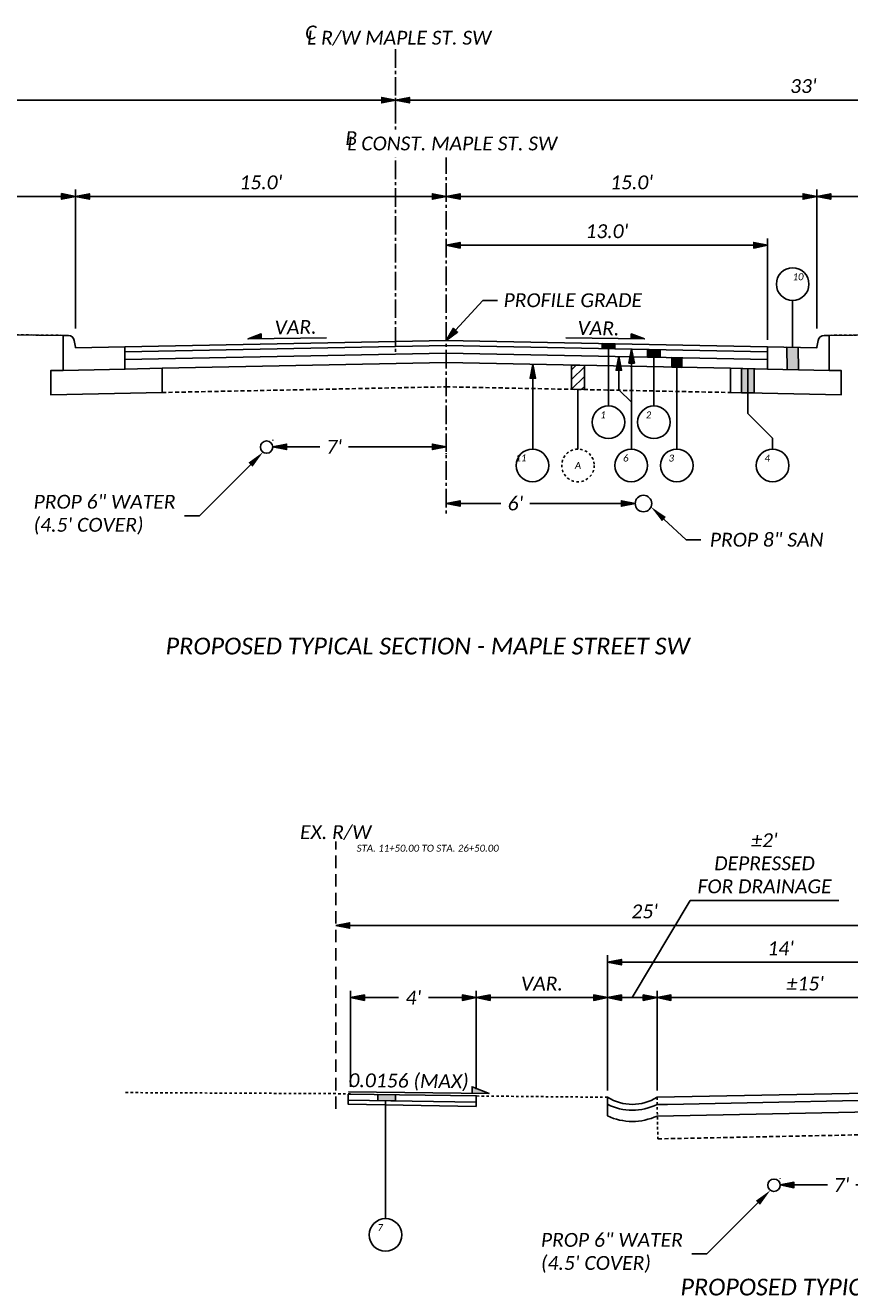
# Model space of a CAD drawing. Header units: feet. Extents: x 2612 to 2782, y -4733 to -4576.
# Tile 3 of 8: x 2718 to 2752, y -4731 to -4680. Entities that reach past the tile are written whole.
import ezdxf
from ezdxf import colors
from ezdxf.entities.mleader import LeaderData, LeaderLine
from ezdxf.math import Vec2, Vec3

# ---------------------------------------------------------------- set-up
doc = ezdxf.new("R2010")
doc.units = ezdxf.units.FT
doc.header["$MEASUREMENT"] = 0
for name, pattern in [('2', [0.1, 0.06, -0.04]), ('CENTER2', [1.125, 0.75, -0.125, 0.125, -0.125]), ('CL', [2, 0.3, -0.15, 1.4, -0.15]), ('DASHED', [0.75, 0.5, -0.25]), ('OhDOT_USTN2', [0.11, 0.069, -0.041]), ('OhDOT_USTN3', [0.22, 0.165, -0.055]), ('rowex', [0]), ('water', [0])]:
    doc.linetypes.add(name, pattern=pattern)
for name, color, linetype in [('GE_X_CL', 7, 'CL'), ('PF_P_Grade_Line', 7, 'Continuous'), ('PF_X_Ground_Line', 3, 'OhDOT_USTN2'), ('PV_P_Curb', 120, 'Continuous'), ('PV_P_EOP', 7, 'Continuous'), ('PV_P_Walk', 231, 'Continuous'), ('PV_X_EOP', 7, 'OhDOT_USTN3'), ('RW_X_Fee_RW', 6, 'rowex'), ('SH_Text', 7, 'Continuous'), ('SH_TextH', 4, 'Continuous'), ('SH_TextM', 7, 'Continuous'), ('UT_P_Sanitary_Cells', 95, 'Continuous'), ('UT_P_Water', 133, 'water'), ('XS_P_Annotation', 7, 'Continuous')]:
    doc.layers.add(name, color=color, linetype=linetype)
doc.styles.add('Slanted-Normal', font='calibrii.ttf', dxfattribs={"height": 0.14})
doc.styles.add('Slanted-Normal LS 0.50', font='calibrii.ttf', dxfattribs={"height": 0.14})
doc.styles.add('Slanted-Sub Title', font='calibrii.ttf', dxfattribs={"height": 0.17})
doc.styles.add('Straight Normal (0.125) Font 30', font='calibri.ttf', dxfattribs={"height": 0.125})
doc.dimstyles.new('Dec-1  Slanted', dxfattribs={"dimtxt": 0.14, "dimasz": 0.14, "dimexe": 0.07, "dimexo": 0.07, "dimgap": 0.07, "dimtad": 1, "dimdec": 1, "dimzin": 3, "dimdsep": 46, "dimtxsty": 'Slanted-Normal', "dimblk": 'Dim1', "dimcen": 0, "dimclrd": 95, "dimclre": 95, "dimclrt": 7, "dimaunit": 1, "dimadec": 3, "dimazin": 3, "dimtfac": 1, "dimtdec": 1, "dimtix": 1, "dimtofl": 0, "dimtmove": 1, "dimatfit": 3, "dimldrblk": 'Dim1', "dimfxl": 1, "dimtolj": 1, "dimtzin": 0, "dimlwd": -1, "dimlwe": -1, "dimarcsym": 0})

# ---------------------------------------------------------------- blocks, each defined once
blk = doc.blocks.new('Dim1')
h = blk.add_hatch(color=4)
h.dxf.hatch_style = 1
h.paths.add_polyline_path([(0, 0), (-1, -0.2), (-1, 0.2)])
at = {"color": 4}
blk.add_lwpolyline([(0, 0), (-1, -0.2), (-1, 0.2), (0, 0)], dxfattribs=at)
blk = doc.blocks.new('*D968')
at = {"layer": 'Defpoints', "color": 0, "transparency": 16777216}
for p in [(2733.426, -4682.891), (2766.426, -4683.259), (2766.426, -4683.846)]:
    blk.add_point(p, dxfattribs=at)
at = {"layer": 'SH_TextM', "color": 95, "linetype": 'Continuous', "transparency": 16777216}
for p, q in [((2766.426, -4683.566), (2766.426, -4682.979)), ((2733.426, -4683.171), (2733.426, -4683.539)), ((2733.986, -4683.259), (2765.866, -4683.259))]:
    blk.add_line(p, q, dxfattribs=at)
at = {"layer": 'SH_TextM', "color": 95, "transparency": 16777216, "xscale": 0.56, "yscale": 0.56, "zscale": 0.56, "rotation": 180}
blk.add_blockref('Dim1', (2733.426, -4683.259), dxfattribs=at)
at = {"layer": 'SH_TextM', "color": 95, "transparency": 16777216, "xscale": 0.56, "yscale": 0.56, "zscale": 0.56}
blk.add_blockref('Dim1', (2766.426, -4683.259), dxfattribs=at)
at = {"layer": 'SH_TextM', "color": 7, "transparency": 16777216, "insert": (2749.926, -4682.692), "char_height": 0.56, "attachment_point": 5, "style": 'Slanted-Normal'}
blk.add_mtext("\\A1;33'", dxfattribs=at)
blk = doc.blocks.new('*D969')
at = {"layer": 'Defpoints', "color": 0, "transparency": 16777216}
for p in [(2700.426, -4683.259), (2733.426, -4683.259), (2700.426, -4683.729)]:
    blk.add_point(p, dxfattribs=at)
at = {"layer": 'SH_TextM', "color": 95, "linetype": 'Continuous', "transparency": 16777216}
for p, q in [((2700.426, -4683.449), (2700.426, -4682.979)), ((2732.866, -4683.259), (2700.986, -4683.259))]:
    blk.add_line(p, q, dxfattribs=at)
at = {"layer": 'SH_TextM', "color": 95, "transparency": 16777216, "xscale": 0.56, "yscale": 0.56, "zscale": 0.56, "rotation": 180}
blk.add_blockref('Dim1', (2700.426, -4683.259), dxfattribs=at)
at = {"layer": 'SH_TextM', "color": 95, "transparency": 16777216, "xscale": 0.56, "yscale": 0.56, "zscale": 0.56}
blk.add_blockref('Dim1', (2733.426, -4683.259), dxfattribs=at)
at = {"layer": 'SH_TextM', "color": 7, "transparency": 16777216, "insert": (2716.926, -4682.692), "char_height": 0.56, "attachment_point": 5, "style": 'Slanted-Normal'}
blk.add_mtext("\\A1;33'", dxfattribs=at)
blk = doc.blocks.new('*D949')
at = {"layer": 'Defpoints', "color": 0, "transparency": 16777216}
for p in [(2720.476, -4687.157), (2735.476, -4688.005), (2720.476, -4693.284)]:
    blk.add_point(p, dxfattribs=at)
at = {"layer": 'SH_TextM', "color": 95, "linetype": 'Continuous', "transparency": 16777216}
blk.add_line((2734.916, -4687.157), (2721.036, -4687.157), dxfattribs=at)
at = {"layer": 'SH_TextM', "color": 95, "transparency": 16777216, "xscale": 0.56, "yscale": 0.56, "zscale": 0.56, "rotation": 180}
blk.add_blockref('Dim1', (2720.476, -4687.157), dxfattribs=at)
at = {"layer": 'SH_TextM', "color": 95, "transparency": 16777216, "xscale": 0.56, "yscale": 0.56, "zscale": 0.56}
blk.add_blockref('Dim1', (2735.476, -4687.157), dxfattribs=at)
at = {"layer": 'SH_TextM', "color": 7, "transparency": 16777216, "insert": (2727.976, -4686.59), "char_height": 0.56, "attachment_point": 5, "style": 'Slanted-Normal'}
blk.add_mtext("\\A1;15.0'", dxfattribs=at)
blk = doc.blocks.new('*D950')
at = {"layer": 'Defpoints', "color": 0, "transparency": 16777216}
for p in [(2710.082, -4687.156), (2710.082, -4692.668), (2720.476, -4692.784)]:
    blk.add_point(p, dxfattribs=at)
at = {"layer": 'SH_TextM', "color": 95, "linetype": 'Continuous', "transparency": 16777216}
for p, q in [((2710.082, -4692.388), (2710.082, -4686.876)), ((2720.476, -4692.504), (2720.476, -4686.876)), ((2719.916, -4687.156), (2710.642, -4687.156))]:
    blk.add_line(p, q, dxfattribs=at)
at = {"layer": 'SH_TextM', "color": 95, "transparency": 16777216, "xscale": 0.56, "yscale": 0.56, "zscale": 0.56, "rotation": 180}
blk.add_blockref('Dim1', (2710.082, -4687.156), dxfattribs=at)
at = {"layer": 'SH_TextM', "color": 95, "transparency": 16777216, "xscale": 0.56, "yscale": 0.56, "zscale": 0.56}
blk.add_blockref('Dim1', (2720.476, -4687.156), dxfattribs=at)
at = {"layer": 'SH_TextM', "color": 7, "transparency": 16777216, "insert": (2715.279, -4686.589), "char_height": 0.56, "attachment_point": 5, "style": 'Slanted-Normal'}
blk.add_mtext('\\A1;VARIES', dxfattribs=at)
blk = doc.blocks.new('*D972')
at = {"layer": 'Defpoints', "color": 0, "transparency": 16777216}
for p in [(2761.027, -4687.157), (2761.027, -4692.662), (2750.476, -4692.784)]:
    blk.add_point(p, dxfattribs=at)
at = {"layer": 'SH_TextM', "color": 95, "linetype": 'Continuous', "transparency": 16777216}
for p, q in [((2750.476, -4692.504), (2750.476, -4686.877)), ((2761.027, -4692.382), (2761.027, -4686.877)), ((2751.036, -4687.157), (2760.467, -4687.157))]:
    blk.add_line(p, q, dxfattribs=at)
at = {"layer": 'SH_TextM', "color": 95, "transparency": 16777216, "xscale": 0.56, "yscale": 0.56, "zscale": 0.56, "rotation": 180}
blk.add_blockref('Dim1', (2750.476, -4687.157), dxfattribs=at)
at = {"layer": 'SH_TextM', "color": 95, "transparency": 16777216, "xscale": 0.56, "yscale": 0.56, "zscale": 0.56}
blk.add_blockref('Dim1', (2761.027, -4687.157), dxfattribs=at)
at = {"layer": 'SH_TextM', "color": 7, "transparency": 16777216, "insert": (2755.752, -4686.59), "char_height": 0.56, "attachment_point": 5, "style": 'Slanted-Normal'}
blk.add_mtext('\\A1;VARIES', dxfattribs=at)
blk = doc.blocks.new('*D973')
at = {"layer": 'Defpoints', "color": 0, "transparency": 16777216}
for p in [(2728.459, -4697.315), (2735.476, -4697.269), (2735.476, -4697.292)]:
    blk.add_point(p, dxfattribs=at)
at = {"layer": 'SH_TextM', "color": 95, "linetype": 'Continuous', "transparency": 16777216}
for p, q in [((2728.459, -4697.035), (2728.459, -4697.012)), ((2729.019, -4697.292), (2730.368, -4697.292)), ((2734.916, -4697.292), (2731.518, -4697.292)), ((2735.476, -4697.549), (2735.476, -4697.572))]:
    blk.add_line(p, q, dxfattribs=at)
at = {"layer": 'SH_TextM', "color": 95, "transparency": 16777216, "xscale": 0.56, "yscale": 0.56, "zscale": 0.56, "rotation": 180}
blk.add_blockref('Dim1', (2728.459, -4697.292), dxfattribs=at)
at = {"layer": 'SH_TextM', "color": 95, "transparency": 16777216, "xscale": 0.56, "yscale": 0.56, "zscale": 0.56}
blk.add_blockref('Dim1', (2735.476, -4697.292), dxfattribs=at)
at = {"layer": 'SH_TextM', "color": 7, "transparency": 16777216, "insert": (2730.943, -4697.292), "char_height": 0.56, "attachment_point": 5, "style": 'Slanted-Normal'}
blk.add_mtext("\\A1;7'", dxfattribs=at)
blk = doc.blocks.new('*D974')
at = {"layer": 'Defpoints', "color": 0, "transparency": 16777216}
for p in [(2735.476, -4687.157), (2735.476, -4692.984), (2750.476, -4692.784)]:
    blk.add_point(p, dxfattribs=at)
at = {"layer": 'SH_TextM', "color": 95, "linetype": 'Continuous', "transparency": 16777216}
blk.add_line((2749.916, -4687.157), (2736.036, -4687.157), dxfattribs=at)
at = {"layer": 'SH_TextM', "color": 95, "transparency": 16777216, "xscale": 0.56, "yscale": 0.56, "zscale": 0.56, "rotation": 180}
blk.add_blockref('Dim1', (2735.476, -4687.157), dxfattribs=at)
at = {"layer": 'SH_TextM', "color": 95, "transparency": 16777216, "xscale": 0.56, "yscale": 0.56, "zscale": 0.56}
blk.add_blockref('Dim1', (2750.476, -4687.157), dxfattribs=at)
at = {"layer": 'SH_TextM', "color": 7, "transparency": 16777216, "insert": (2742.976, -4686.59), "char_height": 0.56, "attachment_point": 5, "style": 'Slanted-Normal'}
blk.add_mtext("\\A1;15.0'", dxfattribs=at)
blk = doc.blocks.new('*D975')
at = {"layer": 'Defpoints', "color": 0, "transparency": 16777216}
for p in [(2748.476, -4689.133), (2735.476, -4692.984), (2748.476, -4693.244)]:
    blk.add_point(p, dxfattribs=at)
at = {"layer": 'SH_TextM', "color": 95, "linetype": 'Continuous', "transparency": 16777216}
for p, q in [((2736.036, -4689.133), (2747.916, -4689.133)), ((2748.476, -4692.964), (2748.476, -4688.853))]:
    blk.add_line(p, q, dxfattribs=at)
at = {"layer": 'SH_TextM', "color": 95, "transparency": 16777216, "xscale": 0.56, "yscale": 0.56, "zscale": 0.56, "rotation": 180}
blk.add_blockref('Dim1', (2735.476, -4689.133), dxfattribs=at)
at = {"layer": 'SH_TextM', "color": 95, "transparency": 16777216, "xscale": 0.56, "yscale": 0.56, "zscale": 0.56}
blk.add_blockref('Dim1', (2748.476, -4689.133), dxfattribs=at)
at = {"layer": 'SH_TextM', "color": 7, "transparency": 16777216, "insert": (2741.976, -4688.567), "char_height": 0.56, "attachment_point": 5, "style": 'Slanted-Normal'}
blk.add_mtext("\\A1;13.0'", dxfattribs=at)
blk = doc.blocks.new('*D982')
at = {"layer": 'Defpoints', "color": 0, "transparency": 16777216}
for p in [(2744.005, -4719.586), (2756.005, -4720.434), (2744.005, -4723.621)]:
    blk.add_point(p, dxfattribs=at)
at = {"layer": 'SH_TextM', "color": 95, "linetype": 'Continuous', "transparency": 16777216}
for p, q in [((2744.005, -4723.341), (2744.005, -4719.306)), ((2756.005, -4720.154), (2756.005, -4719.306)), ((2755.445, -4719.586), (2744.565, -4719.586))]:
    blk.add_line(p, q, dxfattribs=at)
at = {"layer": 'SH_TextM', "color": 95, "transparency": 16777216, "xscale": 0.56, "yscale": 0.56, "zscale": 0.56, "rotation": 180}
blk.add_blockref('Dim1', (2744.005, -4719.586), dxfattribs=at)
at = {"layer": 'SH_TextM', "color": 95, "transparency": 16777216, "xscale": 0.56, "yscale": 0.56, "zscale": 0.56}
blk.add_blockref('Dim1', (2756.005, -4719.586), dxfattribs=at)
at = {"layer": 'SH_TextM', "color": 7, "transparency": 16777216, "insert": (2750.005, -4719.021), "char_height": 0.56, "attachment_point": 5, "style": 'Slanted-Normal'}
blk.add_mtext("\\A1;%%P15'", dxfattribs=at)
blk = doc.blocks.new('*D984')
at = {"layer": 'Defpoints', "color": 0, "transparency": 16777216}
for p in [(2731.005, -4716.667), (2731.005, -4716.667), (2756.005, -4716.667)]:
    blk.add_point(p, dxfattribs=at)
at = {"layer": 'SH_TextM', "color": 95, "linetype": 'Continuous', "transparency": 16777216}
blk.add_line((2755.445, -4716.667), (2731.565, -4716.667), dxfattribs=at)
at = {"layer": 'SH_TextM', "color": 95, "transparency": 16777216, "xscale": 0.56, "yscale": 0.56, "zscale": 0.56, "rotation": 180}
blk.add_blockref('Dim1', (2731.005, -4716.667), dxfattribs=at)
at = {"layer": 'SH_TextM', "color": 95, "transparency": 16777216, "xscale": 0.56, "yscale": 0.56, "zscale": 0.56}
blk.add_blockref('Dim1', (2756.005, -4716.667), dxfattribs=at)
at = {"layer": 'SH_TextM', "color": 7, "transparency": 16777216, "insert": (2743.505, -4716.1), "char_height": 0.56, "attachment_point": 5, "style": 'Slanted-Normal'}
blk.add_mtext("\\A1;25'", dxfattribs=at)
blk = doc.blocks.new('*D979')
at = {"layer": 'Defpoints', "color": 0, "transparency": 16777216}
for p in [(2742.005, -4719.586), (2736.692, -4723.568), (2742.005, -4723.621)]:
    blk.add_point(p, dxfattribs=at)
at = {"layer": 'SH_TextM', "color": 95, "linetype": 'Continuous', "transparency": 16777216}
for p, q in [((2736.692, -4723.288), (2736.692, -4719.306)), ((2742.005, -4723.341), (2742.005, -4719.306)), ((2737.252, -4719.586), (2741.445, -4719.586))]:
    blk.add_line(p, q, dxfattribs=at)
at = {"layer": 'SH_TextM', "color": 95, "transparency": 16777216, "xscale": 0.56, "yscale": 0.56, "zscale": 0.56, "rotation": 180}
blk.add_blockref('Dim1', (2736.692, -4719.586), dxfattribs=at)
at = {"layer": 'SH_TextM', "color": 95, "transparency": 16777216, "xscale": 0.56, "yscale": 0.56, "zscale": 0.56}
blk.add_blockref('Dim1', (2742.005, -4719.586), dxfattribs=at)
at = {"layer": 'SH_TextM', "color": 7, "transparency": 16777216, "insert": (2739.348, -4719.024), "char_height": 0.56, "attachment_point": 5, "style": 'Slanted-Normal'}
blk.add_mtext('\\A1;VAR.', dxfattribs=at)
blk = doc.blocks.new('*D980')
at = {"layer": 'Defpoints', "color": 0, "transparency": 16777216}
for p in [(2736.692, -4719.586), (2731.605, -4723.477), (2736.692, -4723.568)]:
    blk.add_point(p, dxfattribs=at)
at = {"layer": 'SH_TextM', "color": 95, "linetype": 'Continuous', "transparency": 16777216}
for p, q in [((2731.605, -4723.197), (2731.605, -4719.306)), ((2736.692, -4723.288), (2736.692, -4719.306)), ((2732.165, -4719.586), (2733.543, -4719.586)), ((2736.132, -4719.586), (2734.754, -4719.586))]:
    blk.add_line(p, q, dxfattribs=at)
at = {"layer": 'SH_TextM', "color": 95, "transparency": 16777216, "xscale": 0.56, "yscale": 0.56, "zscale": 0.56, "rotation": 180}
blk.add_blockref('Dim1', (2731.605, -4719.586), dxfattribs=at)
at = {"layer": 'SH_TextM', "color": 95, "transparency": 16777216, "xscale": 0.56, "yscale": 0.56, "zscale": 0.56}
blk.add_blockref('Dim1', (2736.692, -4719.586), dxfattribs=at)
at = {"layer": 'SH_TextM', "color": 7, "transparency": 16777216, "insert": (2734.148, -4719.586), "char_height": 0.56, "attachment_point": 5, "style": 'Slanted-Normal'}
blk.add_mtext("\\A1;4'", dxfattribs=at)
blk = doc.blocks.new('*D987')
at = {"layer": 'Defpoints', "color": 0, "transparency": 16777216}
for p in [(2735.476, -4699.587), (2743.124, -4699.587), (2743.124, -4699.587)]:
    blk.add_point(p, dxfattribs=at)
at = {"layer": 'SH_TextM', "color": 95, "linetype": 'Continuous', "transparency": 16777216}
for p, q in [((2736.036, -4699.587), (2737.687, -4699.587)), ((2742.564, -4699.587), (2738.863, -4699.587))]:
    blk.add_line(p, q, dxfattribs=at)
at = {"layer": 'SH_TextM', "color": 95, "transparency": 16777216, "xscale": 0.56, "yscale": 0.56, "zscale": 0.56, "rotation": 180}
blk.add_blockref('Dim1', (2735.476, -4699.587), dxfattribs=at)
at = {"layer": 'SH_TextM', "color": 95, "transparency": 16777216, "xscale": 0.56, "yscale": 0.56, "zscale": 0.56}
blk.add_blockref('Dim1', (2743.124, -4699.587), dxfattribs=at)
at = {"layer": 'SH_TextM', "color": 7, "transparency": 16777216, "insert": (2738.275, -4699.587), "char_height": 0.56, "attachment_point": 5, "style": 'Slanted-Normal'}
blk.add_mtext("\\A1;6'", dxfattribs=at)
blk = doc.blocks.new('*D990')
at = {"layer": 'Defpoints', "color": 0, "transparency": 16777216}
for p in [(2742.005, -4718.151), (2756.01, -4723.381), (2742.005, -4723.621)]:
    blk.add_point(p, dxfattribs=at)
at = {"layer": 'SH_TextM', "color": 95, "linetype": 'Continuous', "transparency": 16777216}
for p, q in [((2742.005, -4723.341), (2742.005, -4717.871)), ((2755.45, -4718.151), (2742.565, -4718.151)), ((2756.01, -4723.101), (2756.01, -4717.871))]:
    blk.add_line(p, q, dxfattribs=at)
at = {"layer": 'SH_TextM', "color": 95, "transparency": 16777216, "xscale": 0.56, "yscale": 0.56, "zscale": 0.56, "rotation": 180}
blk.add_blockref('Dim1', (2742.005, -4718.151), dxfattribs=at)
at = {"layer": 'SH_TextM', "color": 95, "transparency": 16777216, "xscale": 0.56, "yscale": 0.56, "zscale": 0.56}
blk.add_blockref('Dim1', (2756.01, -4718.151), dxfattribs=at)
at = {"layer": 'SH_TextM', "color": 7, "transparency": 16777216, "insert": (2749.008, -4717.589), "char_height": 0.56, "attachment_point": 5, "style": 'Slanted-Normal'}
blk.add_mtext("\\A1;14'", dxfattribs=at)
blk = doc.blocks.new('*D1014')
at = {"layer": 'Defpoints', "color": 0, "transparency": 16777216}
for p in [(2744.005, -4719.586), (2742.005, -4723.621), (2744.005, -4723.621)]:
    blk.add_point(p, dxfattribs=at)
at = {"layer": 'SH_TextM', "color": 95, "linetype": 'Continuous', "transparency": 16777216}
for p, q in [((2743.005, -4719.586), (2745.344, -4715.657)), ((2745.344, -4715.657), (2751.367, -4715.657)), ((2742.005, -4723.341), (2742.005, -4719.306)), ((2744.005, -4723.341), (2744.005, -4719.306)), ((2742.565, -4719.586), (2743.445, -4719.586))]:
    blk.add_line(p, q, dxfattribs=at)
at = {"layer": 'SH_TextM', "color": 95, "transparency": 16777216, "xscale": 0.56, "yscale": 0.56, "zscale": 0.56, "rotation": 180}
blk.add_blockref('Dim1', (2742.005, -4719.586), dxfattribs=at)
at = {"layer": 'SH_TextM', "color": 95, "transparency": 16777216, "xscale": 0.56, "yscale": 0.56, "zscale": 0.56}
blk.add_blockref('Dim1', (2744.005, -4719.586), dxfattribs=at)
at = {"layer": 'SH_TextM', "color": 7, "transparency": 16777216, "insert": (2748.355, -4714.152), "char_height": 0.56, "attachment_point": 5, "style": 'Slanted-Normal'}
blk.add_mtext("\\A1;%%P2'\\PDEPRESSED\\PFOR DRAINAGE", dxfattribs=at)
blk = doc.blocks.new('*D1016')
at = {"layer": 'Defpoints', "color": 0, "transparency": 16777216}
for p in [(2748.987, -4727.193), (2756.005, -4727.148), (2756.005, -4727.17)]:
    blk.add_point(p, dxfattribs=at)
at = {"layer": 'SH_TextM', "color": 95, "linetype": 'Continuous', "transparency": 16777216}
for p, q in [((2748.987, -4726.913), (2748.987, -4726.89)), ((2749.547, -4727.17), (2750.896, -4727.17)), ((2755.445, -4727.17), (2752.046, -4727.17)), ((2756.005, -4727.428), (2756.005, -4727.45))]:
    blk.add_line(p, q, dxfattribs=at)
at = {"layer": 'SH_TextM', "color": 95, "transparency": 16777216, "xscale": 0.56, "yscale": 0.56, "zscale": 0.56, "rotation": 180}
blk.add_blockref('Dim1', (2748.987, -4727.17), dxfattribs=at)
at = {"layer": 'SH_TextM', "color": 95, "transparency": 16777216, "xscale": 0.56, "yscale": 0.56, "zscale": 0.56}
blk.add_blockref('Dim1', (2756.005, -4727.17), dxfattribs=at)
at = {"layer": 'SH_TextM', "color": 7, "transparency": 16777216, "insert": (2751.471, -4727.17), "char_height": 0.56, "attachment_point": 5, "style": 'Slanted-Normal'}
blk.add_mtext("\\A1;7'", dxfattribs=at)

msp = doc.modelspace()

# ---------------------------------------------------------------- hatches: boundary and pattern name
at = {"layer": 'SH_TextM'}
h = msp.add_hatch(color=256, dxfattribs=at)
h.dxf.hatch_style = 1
h.paths.add_polyline_path([(2727.99, -4692.72), (2727.463, -4692.926), (2727.996, -4692.918)])
h = msp.add_hatch(color=256, dxfattribs=at)
h.dxf.hatch_style = 1
h.paths.add_polyline_path([(2742.963, -4692.72), (2743.49, -4692.926), (2742.957, -4692.918)])
h = msp.add_hatch(color=256, dxfattribs=at)
h.dxf.hatch_style = 1
h.paths.add_polyline_path([(2736.524, -4723.197), (2736.522, -4723.46), (2737.212, -4723.468)])
at = {"layer": 'XS_P_Annotation'}
h = msp.add_hatch(color=256, dxfattribs=at)
h.dxf.hatch_style = 1
h.paths.add_polyline_path([(2741.782, -4693.11), (2742.296, -4693.12), (2742.294, -4693.326), (2741.779, -4693.315)])
h = msp.add_hatch(color=256, dxfattribs=at)
h.dxf.hatch_style = 1
h.paths.add_polyline_path([(2743.622, -4693.352), (2744.138, -4693.363), (2744.136, -4693.668), (2743.619, -4693.657)])
h = msp.add_hatch(color=256, dxfattribs=at)
h.dxf.hatch_style = 1
h.paths.add_polyline_path([(2744.599, -4693.677), (2745.006, -4693.685), (2745.005, -4694.075), (2744.601, -4694.067)])
h = msp.add_hatch(color=256, dxfattribs=at)
h.dxf.hatch_style = 1
h.paths.add_polyline_path([(2749.721, -4693.269), (2749.261, -4693.261), (2749.27, -4694.161), (2749.73, -4694.17)])
h = msp.add_hatch(color=256, dxfattribs=at)
h.dxf.hatch_style = 1
h.paths.add_polyline_path([(2747.423, -4694.123), (2747.939, -4694.133), (2747.935, -4695.112), (2747.418, -4695.102)])
h = msp.add_hatch(color=256, dxfattribs=at)
h.dxf.hatch_style = 1
h.paths.add_polyline_path([(2732.703, -4723.506), (2733.42, -4723.517), (2733.42, -4723.767), (2732.702, -4723.756)])

# ---------------------------------------------------------------- linework, layer by layer
at = {"layer": 'GE_X_CL', "linetype": 'CENTER2'}
for p, q in [((2733.426, -4681.202), (2733.426, -4693.471)), ((2735.476, -4685.497), (2735.476, -4700.075))]:
    msp.add_line(p, q, dxfattribs=at)
at = {"layer": 'PF_P_Grade_Line'}
for points in [[(2719.997, -4692.781), (2715.029, -4692.723)], [(2750.956, -4692.781), (2755.876, -4692.723)], [(2744.425, -4723.906), (2744.005, -4723.906)]]:
    msp.add_lwpolyline(points, dxfattribs=at)
msp.add_lwpolyline([(2742.005, -4723.621, 0.285268), (2744.005, -4723.621)], format="xyb", dxfattribs=at)
at = {"layer": 'PF_X_Ground_Line'}
for points in [[(2719.976, -4692.779), (2710.082, -4692.668)], [(2750.976, -4692.779), (2760.776, -4692.667)], [(2731.605, -4723.477), (2722.455, -4723.43)], [(2742.005, -4723.621), (2736.692, -4723.568)]]:
    msp.add_lwpolyline(points, dxfattribs=at)
at = {"layer": 'PV_P_Curb'}
for points in [[(2722.476, -4694.144), (2722.476, -4693.244), (2720.476, -4693.284), (2720.476, -4693.252), (2720.428, -4692.986, 0.362334), (2720.182, -4692.781), (2719.997, -4692.781, 0.414214), (2719.976, -4692.802), (2719.977, -4694.197)], [(2748.48, -4694.144), (2748.476, -4693.244), (2750.476, -4693.284), (2750.476, -4693.252), (2750.525, -4692.986, -0.362334), (2750.771, -4692.781), (2750.956, -4692.781, -0.414214), (2750.976, -4692.802), (2750.976, -4694.197)]]:
    msp.add_lwpolyline(points, format="xyb", close=True, dxfattribs=at)
at = {"layer": 'PV_P_EOP'}
for points in [[(2722.476, -4693.244), (2735.476, -4692.984), (2748.476, -4693.244)], [(2722.476, -4693.449), (2735.476, -4693.189), (2748.476, -4693.449)], [(2722.476, -4693.755), (2735.476, -4693.495), (2748.476, -4693.755)], [(2723.976, -4695.093), (2719.477, -4695.183), (2719.477, -4694.207), (2719.977, -4694.197)], [(2722.484, -4694.144), (2719.977, -4694.197)], [(2719.977, -4694.197), (2719.977, -4694.197)], [(2722.484, -4694.144), (2723.976, -4694.114)], [(2723.976, -4694.114), (2735.476, -4693.884), (2746.976, -4694.114)], [(2723.976, -4694.114), (2723.976, -4695.093)], [(2746.976, -4694.114), (2746.976, -4695.093)], [(2746.976, -4694.114), (2748.48, -4694.144)], [(2746.976, -4695.093), (2751.457, -4695.182), (2751.457, -4694.206), (2750.976, -4694.197)], [(2748.48, -4694.144), (2750.976, -4694.197)], [(2744.005, -4723.621), (2756.01, -4723.381), (2768.012, -4723.621)], [(2742.005, -4723.621), (2741.999, -4724.377)], [(2744.425, -4723.906), (2756.016, -4723.674), (2762.664, -4723.807)], [(2744.005, -4724.379), (2756.016, -4724.139), (2762.655, -4724.272)]]:
    msp.add_lwpolyline(points, dxfattribs=at)
for points in [[(2742.001, -4723.904, 0.243254), (2744.005, -4723.906, 0.243254)], [(2741.999, -4724.377, 0.219401), (2744.005, -4724.379, 0.219401)]]:
    msp.add_lwpolyline(points, format="xyb", dxfattribs=at)
at = {"layer": 'PV_P_Walk'}
for points in [[(2731.512, -4723.738), (2731.512, -4723.488)], [(2731.512, -4723.738), (2736.688, -4723.818)], [(2731.513, -4723.735), (2731.513, -4723.902), (2736.685, -4723.987), (2736.687, -4723.82)], [(2731.516, -4723.488), (2736.692, -4723.568)], [(2736.688, -4723.818), (2736.692, -4723.568)]]:
    msp.add_lwpolyline(points, dxfattribs=at)
at = {"layer": 'PV_X_EOP'}
for points in [[(2723.976, -4695.093), (2735.476, -4694.863), (2746.976, -4695.093)], [(2744.038, -4725.304), (2756.026, -4725.064), (2768.023, -4725.305)]]:
    msp.add_lwpolyline(points, dxfattribs=at)
at = {"layer": 'PV_X_EOP', "linetype": '2'}
msp.add_lwpolyline([(2744.005, -4723.621), (2744.038, -4725.304)], dxfattribs=at)
at = {"layer": 'RW_X_Fee_RW', "linetype": 'DASHED'}
msp.add_line((2731.005, -4724.09), (2731.005, -4713.262), dxfattribs=at)
at = {"layer": 'SH_Text'}
for centre in [(2749.493, -4690.704), (2742.038, -4696.296), (2743.881, -4696.296), (2738.964, -4698.046), (2742.96, -4698.045), (2744.803, -4698.045), (2733.02, -4729.192)]:
    msp.add_circle(centre, 0.66, dxfattribs=at)
at = {"layer": 'SH_Text', "linetype": '2'}
msp.add_circle((2740.807, -4698.046), 0.66, dxfattribs=at)
at = {"layer": 'SH_TextM'}
for p, q in [((2749.493, -4693.261), (2749.493, -4691.364)), ((2742.037, -4695.636), (2742.037, -4693.239)), ((2742.978, -4697.386), (2742.977, -4693.339)), ((2743.881, -4695.636), (2743.882, -4693.446)), ((2744.803, -4697.385), (2744.803, -4693.764)), ((2738.983, -4697.387), (2738.981, -4693.954)), ((2747.681, -4695.94), (2747.681, -4694.128)), ((2740.804, -4697.386), (2740.804, -4694.969)), ((2733.02, -4728.532), (2733.02, -4723.761))]:
    msp.add_line(p, q, dxfattribs=at)
for points in [[(2730.631, -4692.874), (2727.459, -4692.927), (2727.99, -4692.72), (2727.993, -4692.918)], [(2740.322, -4692.874), (2743.494, -4692.927), (2742.963, -4692.72), (2742.96, -4692.918)], [(2740.55, -4694.175), (2740.737, -4693.988)], [(2740.55, -4694.562), (2741.064, -4694.048)], [(2742.464, -4693.977), (2742.464, -4694.981), (2742.978, -4695.484)], [(2740.549, -4694.964), (2741.065, -4694.448)], [(2740.939, -4694.972), (2741.066, -4694.845)], [(2747.681, -4695.94), (2748.683, -4696.942), (2748.683, -4697.385)], [(2731.516, -4723.406), (2737.212, -4723.468), (2736.524, -4723.197), (2736.522, -4723.46)]]:
    msp.add_lwpolyline(points, dxfattribs=at)
msp.add_circle((2748.683, -4698.045), 0.66, dxfattribs=at)
at = {"layer": 'UT_P_Sanitary_Cells', "ltscale": 0.25}
msp.add_circle((2743.457, -4699.587), 0.334, dxfattribs=at)
at = {"layer": 'UT_P_Water'}
for centre in [(2728.209, -4697.301), (2748.737, -4727.179)]:
    msp.add_circle(centre, 0.25, dxfattribs=at)
at = {"layer": 'XS_P_Annotation'}
for points in [[(2741.782, -4693.11), (2742.296, -4693.12), (2742.294, -4693.326), (2741.779, -4693.315)], [(2743.622, -4693.352), (2744.138, -4693.363), (2744.136, -4693.668), (2743.619, -4693.657)], [(2744.599, -4693.677), (2745.006, -4693.685), (2745.005, -4694.075), (2744.601, -4694.067)], [(2749.721, -4693.269), (2749.261, -4693.261), (2749.27, -4694.161), (2749.73, -4694.17)], [(2740.55, -4693.984), (2741.065, -4693.995), (2741.066, -4694.975), (2740.549, -4694.964)], [(2747.423, -4694.123), (2747.939, -4694.133), (2747.935, -4695.112), (2747.418, -4695.102)], [(2732.703, -4723.506), (2733.42, -4723.517), (2733.42, -4723.767), (2732.702, -4723.756)]]:
    msp.add_lwpolyline(points, close=True, dxfattribs=at)

# ---------------------------------------------------------------- block references
at = {"layer": 'SH_Text', "xscale": 0.56, "yscale": 0.56, "zscale": 0.56, "rotation": 90}
for p in [(2742.46, -4693.634), (2742.977, -4693.339), (2738.981, -4693.954)]:
    msp.add_blockref('Dim1', p, dxfattribs=at)

# ---------------------------------------------------------------- texts
at = {"layer": 'SH_TextH', "char_height": 0.68, "width": 23.41113, "attachment_point": 8, "style": 'Slanted-Sub Title'}
for s, insert in [('PROPOSED TYPICAL SECTION - MAPLE STREET SW', (2734.728, -4705.704)), ('PROPOSED TYPICAL SECTION - CHURCH  STREET SW', (2756.005, -4731.65))]:
    msp.add_mtext(s, dxfattribs=dict(at, insert=insert))
at = {"layer": 'SH_TextM', "style": 'Slanted-Normal'}
for s, insert, char_height, width, attachment_point in [('C', (2729.769, -4680.24), 0.56, 0.56, 1), ('L R/W MAPLE ST. SW', (2729.848, -4680.453), 0.56, 7.93619, 1), ('10', (2749.712, -4690.408), 0.28, 1.60316, 5), ('2', (2743.662, -4695.999), 0.28, 1.60316, 5), ('1', (2741.819, -4695.999), 0.28, 1.60316, 5), ('11', (2738.499, -4697.74), 0.28, 1.60316, 5), ('A', (2740.807, -4698.046), 0.28, 1.60316, 5), ('6', (2742.74, -4697.749), 0.28, 1.60316, 5), ('3', (2744.584, -4697.749), 0.28, 1.60316, 5), ('4', (2748.463, -4697.749), 0.28, 1.60316, 5), ('EX. R/W', (2731.005, -4713.206), 0.56, 3.10914, 8), ('STA. 11+50.00 TO STA. 26+50.00', (2734.728, -4713.682), 0.28, 20.63398, 8), ('7', (2732.801, -4728.895), 0.28, 1.60316, 5)]:
    msp.add_mtext(s, dxfattribs=dict(at, insert=insert, char_height=char_height, width=width, attachment_point=attachment_point))
at = {"layer": 'SH_TextM', "char_height": 0.56}
for s, insert, width, attachment_point, rotation, style in [('VAR.', (2728.529, -4692.181), 4.26556, 1, 0.9632, 'Slanted-Normal LS 0.50'), ('VAR.', (2742.488, -4692.224), 4.26556, 3, 359.0368, 'Slanted-Normal LS 0.50'), ('0.0156 (MAX)', (2731.524, -4722.646), 7.51626, 1, 359.3769, 'Slanted-Normal')]:
    msp.add_mtext(s, dxfattribs=dict(at, insert=insert, width=width, attachment_point=attachment_point, rotation=rotation, style=style))

# ---------------------------------------------------------------- dimensions: what is measured, and where the dimension line sits
at = {"layer": 'SH_TextM'}
for base, p1, p2, text, picture, middle in [((2700.426, -4683.259), (2733.426, -4683.259), (2700.426, -4683.729), "33'", '*D969', (2716.926, -4682.692)), ((2766.426, -4683.259), (2733.426, -4682.891), (2766.426, -4683.846), "33'", '*D968', (2749.926, -4682.692)), ((2710.082, -4687.156), (2720.476, -4692.784), (2710.082, -4692.668), 'VARIES', '*D950', (2715.279, -4686.589)), ((2761.027, -4687.157), (2750.476, -4692.784), (2761.027, -4692.662), 'VARIES', '*D972', (2755.752, -4686.59)), ((2731.005, -4716.667), (2756.005, -4716.667), (2731.005, -4716.667), "25'", '*D984', (2743.505, -4716.1)), ((2742.005, -4718.151), (2756.01, -4723.381), (2742.005, -4723.621), "14'", '*D990', (2749.008, -4717.589)), ((2742.005, -4719.586), (2736.692, -4723.568), (2742.005, -4723.621), 'VAR.', '*D979', (2739.348, -4719.024)), ((2744.005, -4719.586), (2756.005, -4720.434), (2744.005, -4723.621), "%%P15'", '*D982', (2750.005, -4719.021))]:
    dim = msp.add_linear_dim(base=base, p1=p1, p2=p2, text=text, dimstyle='Dec-1  Slanted', override={"dimpost": "'"}, dxfattribs=at)
    dim.commit()
    dim.dimension.update_dxf_attribs({"geometry": picture, "text_midpoint": middle})
for base, p1, p2, override, picture, middle in [((2720.476, -4687.157), (2735.476, -4688.005), (2720.476, -4693.284), {"dimpost": "'", "dimse1": 1, "dimse2": 1}, '*D949', (2727.976, -4686.59)), ((2735.476, -4687.157), (2750.476, -4692.784), (2735.476, -4692.984), {"dimpost": "'", "dimse1": 1, "dimse2": 1}, '*D974', (2742.976, -4686.59)), ((2748.476, -4689.133), (2735.476, -4692.984), (2748.476, -4693.244), {"dimpost": "'", "dimse1": 1}, '*D975', (2741.976, -4688.567))]:
    dim = msp.add_linear_dim(base=base, p1=p1, p2=p2, dimstyle='Dec-1  Slanted', override=override, dxfattribs=at)
    dim.commit()
    dim.dimension.update_dxf_attribs({"geometry": picture, "text_midpoint": middle})
for base, p1, p2, text, override, picture, middle in [((2735.476, -4697.292), (2728.459, -4697.315), (2735.476, -4697.269), "7'", {"dimpost": "'", "dimtmove": 2}, '*D973', (2730.943, -4697.292)), ((2743.124, -4699.587), (2735.476, -4699.587), (2743.124, -4699.587), "6'", {"dimpost": "'", "dimtmove": 2}, '*D987', (2738.275, -4699.587)), ((2744.005, -4719.586), (2742.005, -4723.621), (2744.005, -4723.621), "%%P2'\\PDEPRESSED\\PFOR DRAINAGE", {"dimpost": "'"}, '*D1014', (2745.624, -4715.657)), ((2736.692, -4719.586), (2731.605, -4723.477), (2736.692, -4723.568), "4'", {"dimpost": "'", "dimtmove": 2}, '*D980', (2734.148, -4719.586)), ((2756.005, -4727.17), (2748.987, -4727.193), (2756.005, -4727.148), "7'", {"dimpost": "'", "dimtmove": 2}, '*D1016', (2751.471, -4727.17))]:
    dim = msp.add_linear_dim(base=base, p1=p1, p2=p2, text=text, dimstyle='Dec-1  Slanted', override=override, dxfattribs=at)
    dim.commit()
    dim.dimension.update_dxf_attribs({"geometry": picture, "text_midpoint": middle, "dimtype": 160})

# ---------------------------------------------------------------- leaders
ml = msp.add_multileader_mtext('Standard', dxfattribs=at)
ml.set_content('PROFILE GRADE', color=256, style='Slanted-Normal')
ml.set_leader_properties(color=95, linetype='Continuous')
ml.set_arrow_properties(name='Dim1')
ml.build(insert=Vec2(0, 0))
ml.multileader.update_dxf_attribs({"text_right_attachment_type": 3, "dogleg_length": 0.15, "arrow_head_size": 0.56, "scale": 4})
ctx = ml.context
ctx.base_point, ctx.scale, ctx.char_height, ctx.arrow_head_size, ctx.landing_gap_size, ctx.plane_origin = Vec3(2737.557, -4691.362), 4, 0.56, 0.56, 0.24, Vec3(2735.476, -4692.984)
ctx.right_attachment = 3
notes = []
notes.append((ctx, [(0, (1, 1, 0), (2736.957, -4691.362), (1, 0), 0.6, [(0, [(2735.476, -4692.984)], 0, [])])]))
ctx.mtext.insert, ctx.mtext.flow_direction = Vec3(2737.797, -4691.078), 5
ml = msp.add_multileader_mtext('Standard', dxfattribs=at)
ml.set_content('{\\fCalibri|b0|i1|c0|p34;PROP 6" WATER\\P(4.5\' COVER)}', color=256, style='Straight Normal (0.125) Font 30')
ml.set_leader_properties(color=9)
ml.build(insert=Vec2(0, 0))
ml.multileader.update_dxf_attribs({"text_left_attachment_type": 2, "text_right_attachment_type": 2, "dogleg_length": 0.15, "arrow_head_size": 0.72, "scale": 4})
ctx = ml.context
ctx.base_point, ctx.scale, ctx.char_height, ctx.arrow_head_size, ctx.landing_gap_size, ctx.plane_origin = Vec3(2718.421, -4700.084), 4, 0.56, 0.72, 0.36, Vec3(2728.066, -4697.505)
ctx.left_attachment, ctx.right_attachment = 2, 2
notes.append((ctx, [(0, (1, 1, 0), (2725.487, -4700.084), (-1, 0), 0.6, [(0, [(2728.066, -4697.505)], 0, [])])]))
ctx.mtext.insert, ctx.mtext.width, ctx.mtext.flow_direction = Vec3(2718.781, -4699.235), 5.74603, 5
ml = msp.add_multileader_mtext('Standard', dxfattribs=at)
ml.set_content('{\\fCalibri|b0|i1|c0|p34;PROP 8" SAN}', color=256, style='Straight Normal (0.125) Font 30')
ml.set_leader_properties(color=9)
ml.build(insert=Vec2(0, 0))
ml.multileader.update_dxf_attribs({"text_left_attachment_type": 2, "text_right_attachment_type": 2, "dogleg_length": 0.15, "arrow_head_size": 0.72, "scale": 4})
ctx = ml.context
ctx.base_point, ctx.scale, ctx.char_height, ctx.arrow_head_size, ctx.landing_gap_size, ctx.plane_origin = Vec3(2745.783, -4701.058), 4, 0.56, 0.72, 0.36, Vec3(2743.685, -4699.69)
ctx.left_attachment, ctx.right_attachment = 2, 2
notes.append((ctx, [(0, (1, 1, 0), (2745.183, -4701.058), (1, 0), 0.6, [(0, [(2743.761, -4699.724)], 0, [])])]))
ctx.mtext.insert, ctx.mtext.flow_direction = Vec3(2746.143, -4700.771), 5
ml = msp.add_multileader_mtext('Standard', dxfattribs=at)
ml.set_content('{\\fCalibri|b0|i1|c0|p34;PROP 6" WATER\\P(4.5\' COVER)}', color=256, style='Straight Normal (0.125) Font 30')
ml.set_leader_properties(color=9)
ml.build(insert=Vec2(0, 0))
ml.multileader.update_dxf_attribs({"text_left_attachment_type": 2, "text_right_attachment_type": 2, "dogleg_length": 0.15, "arrow_head_size": 0.72, "scale": 4})
ctx = ml.context
ctx.base_point, ctx.scale, ctx.char_height, ctx.arrow_head_size, ctx.landing_gap_size, ctx.plane_origin = Vec3(2738.949, -4729.963), 4, 0.56, 0.72, 0.36, Vec3(2748.594, -4727.384)
ctx.left_attachment, ctx.right_attachment = 2, 2
notes.append((ctx, [(0, (1, 1, 0), (2746.015, -4729.963), (-1, 0), 0.6, [(0, [(2748.594, -4727.384)], 0, [])])]))
ctx.mtext.insert, ctx.mtext.width, ctx.mtext.flow_direction = Vec3(2739.309, -4729.113), 5.74603, 5
for ctx, leaders in notes:
    for number, flags, end, landing, length, lines in leaders:
        leader = LeaderData()
        leader.index, (leader.has_last_leader_line, leader.has_dogleg_vector, leader.attachment_direction) = number, flags
        leader.last_leader_point, leader.dogleg_vector, leader.dogleg_length = Vec3(end), Vec3(landing), length
        for number, points, colour, breaks in lines:
            line = LeaderLine()
            line.index, line.vertices, line.color, line.breaks = number, Vec3.list(points), colors.encode_raw_color(colour), breaks
            leader.lines.append(line)
        ctx.leaders.append(leader)

# ---------------------------------------------------------------- next in the draw order: texts
at = {"layer": 'SH_TextM', "insert": (2731.475, -4684.733), "char_height": 0.56, "width": 8.86242, "attachment_point": 1, "style": 'Slanted-Normal', "bg_fill": 3, "box_fill_scale": 1.5, "bg_fill_color": 256, "bg_fill_transparency": 0}
msp.add_mtext('L CONST. MAPLE ST. SW', dxfattribs=at)

# ---------------------------------------------------------------- next in the draw order: texts
at = {"layer": 'SH_TextM', "insert": (2731.396, -4684.52), "char_height": 0.56, "width": 0.56, "attachment_point": 1, "style": 'Slanted-Normal'}
msp.add_mtext('B', dxfattribs=at)

doc.saveas('drawing.dxf')
